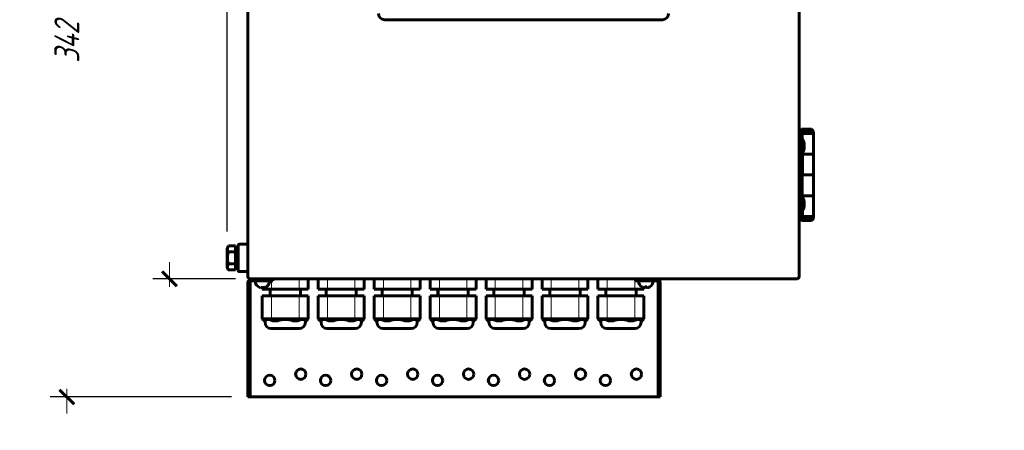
# Model space of a CAD drawing. Header units: millimetres. Extents: x 0 to 420, y 0 to 297.
# Tile 3 of 26: x 86 to 205, y 175 to 224. Entities that reach past the tile are written whole.
import ezdxf

# ---------------------------------------------------------------- set-up
doc = ezdxf.new("R2010")
doc.units = ezdxf.units.MM
doc.linetypes.add('K5LT_BASIC', pattern=[0])
doc.linetypes.add('K5LT_THIN', pattern=[0])
for name, color, linetype, true_color in [('DIM', 6, 'Continuous', 0xff00ff), ('G', 3, 'Continuous', 0x00ff00), ('R', 1, 'Continuous', 0xff0000), ('WELDING', 7, 'Continuous', 0xffffff)]:
    doc.layers.add(name, color=color, linetype=linetype, true_color=true_color)
doc.styles.add('KDIMTEXTSTYLE', font='GOST_AU.SHX', dxfattribs={"width": 0.96, "oblique": 15, "height": 5})
doc.dimstyles.new('KDIMSTYLE (1.00)', dxfattribs={"dimtxt": 5, "dimasz": 1, "dimexe": 2, "dimexo": 0, "dimgap": 1, "dimtad": 1, "dimtxsty": 'KDIMTEXTSTYLE', "dimsah": 1, "dimcen": 0, "dimdle": 1, "dimadec": 0, "dimazin": 0, "dimtfac": 0.667, "dimtmove": 0, "dimatfit": 3, "dimfxl": 1, "dimtvp": 1, "dimtolj": 1, "dimtzin": 0, "dimarcsym": 0})

# ---------------------------------------------------------------- blocks, each defined once
blk = doc.blocks.new('KDIMARROW_03')
at = {"layer": 'G', "color": 0, "linetype": 'K5LT_BASIC', "lineweight": 60}
blk.add_line((-0.88, -0.88), (0.88, 0.88), dxfattribs=at)
at = {"layer": 'R', "color": 0, "linetype": 'K5LT_THIN', "lineweight": 18}
for q in [(-1, 0), (2, 0)]:
    blk.add_line((0, 0), q, dxfattribs=at)

msp = doc.modelspace()

# ---------------------------------------------------------------- linework, layer by layer
at = {"layer": 'G', "color": 5, "linetype": 'K5LT_BASIC', "lineweight": 60, "true_color": 0x0000ff}
for p, q in [((113.746, 263.768), (113.746, 193.268)), ((113.746, 193.018), (113.746, 263.518)), ((180.246, 246.518), (180.246, 210.268)), ((130.246, 223.968), (163.746, 223.968)), ((180.246, 210.268), (181.996, 210.268)), ((180.246, 210.268), (180.246, 209.518)), ((180.271, 210.518), (180.521, 210.768)), ((180.271, 210.518), (180.271, 210.268)), ((181.121, 210.518), (180.271, 210.518)), ((181.121, 210.768), (180.521, 210.768)), ((180.621, 210.268), (180.621, 209.518)), ((181.721, 210.768), (181.121, 210.768)), ((181.971, 210.518), (181.121, 210.518)), ((181.971, 210.518), (181.721, 210.768)), ((181.971, 210.518), (181.971, 210.268)), ((181.996, 207.768), (181.996, 210.268)), ((180.246, 209.518), (180.246, 201.018)), ((180.621, 209.518), (180.621, 201.018)), ((180.85, 208.471), (180.85, 209.081)), ((180.85, 208.456), (180.85, 208.673)), ((180.621, 207.768), (181.996, 207.768)), ((180.646, 207.768), (180.646, 205.268)), ((180.652, 207.768), (180.652, 205.268)), ((181.996, 207.768), (181.996, 205.268)), ((180.621, 205.268), (181.996, 205.268)), ((181.996, 202.768), (181.996, 205.268)), ((180.621, 202.768), (181.996, 202.768)), ((180.646, 202.768), (180.646, 202.604)), ((180.652, 202.768), (180.652, 202.594)), ((180.85, 201.507), (180.85, 202.081)), ((181.996, 202.768), (181.996, 200.268)), ((180.246, 200.268), (180.246, 201.018)), ((180.621, 200.268), (180.621, 201.018)), ((180.646, 200.933), (180.646, 200.268)), ((180.652, 200.943), (180.652, 200.268)), ((180.85, 201.456), (180.85, 201.598)), ((180.621, 200.268), (180.246, 200.268)), ((180.246, 200.268), (180.246, 193.018)), ((180.271, 200.268), (180.271, 200.018)), ((180.652, 200.268), (180.271, 200.268)), ((180.521, 199.768), (180.271, 200.018)), ((181.121, 200.018), (180.271, 200.018)), ((181.121, 199.768), (180.521, 199.768)), ((181.996, 200.268), (180.652, 200.268)), ((181.971, 200.018), (181.121, 200.018)), ((181.721, 199.768), (181.121, 199.768)), ((181.721, 199.768), (181.971, 200.018)), ((181.971, 200.268), (181.971, 200.018)), ((111.382, 196.712), (111.234, 196.456)), ((111.234, 196.456), (111.234, 194.081)), ((112.234, 196.712), (111.382, 196.712)), ((112.234, 195.99), (112.234, 196.712)), ((112.234, 196.381), (112.584, 196.381)), ((112.584, 196.793), (112.584, 193.743)), ((112.709, 196.918), (113.746, 196.918)), ((112.234, 195.99), (111.382, 195.99)), ((112.234, 194.547), (112.234, 195.99)), ((111.382, 193.825), (111.234, 194.081)), ((112.234, 194.547), (111.382, 194.547)), ((112.234, 193.825), (111.382, 193.825)), ((112.234, 193.825), (112.234, 194.547)), ((112.234, 194.156), (112.584, 194.156)), ((112.709, 193.618), (113.746, 193.618)), ((179.746, 192.768), (113.996, 192.768)), ((114.246, 192.768), (179.996, 192.768)), ((114.246, 192.518), (115.496, 192.518)), ((114.621, 192.508), (114.621, 192.518)), ((115.496, 192.518), (116.746, 192.518)), ((116.371, 192.508), (116.371, 192.518)), ((116.746, 192.518), (116.746, 192.768)), ((121.017, 192.768), (121.017, 191.518)), ((122.226, 192.768), (122.226, 191.518)), ((127.767, 192.768), (127.767, 191.518)), ((128.976, 192.768), (128.976, 191.518)), ((134.517, 192.768), (134.517, 191.518)), ((135.726, 192.768), (135.726, 191.518)), ((141.267, 192.768), (141.267, 191.518)), ((142.476, 192.768), (142.476, 191.518)), ((148.017, 192.768), (148.017, 191.518)), ((149.226, 192.768), (149.226, 191.518)), ((154.767, 192.768), (154.767, 191.518)), ((155.976, 192.768), (155.976, 191.518)), ((160.496, 192.518), (160.496, 192.768)), ((160.496, 192.518), (161.746, 192.518)), ((160.871, 192.508), (160.871, 192.518)), ((161.746, 192.518), (162.996, 192.518)), ((162.621, 192.508), (162.621, 192.518)), ((113.746, 192.268), (113.746, 178.518)), ((113.996, 192.268), (113.996, 178.518)), ((115.286, 191.782), (115.226, 191.686)), ((115.476, 191.691), (115.476, 191.518)), ((115.576, 191.518), (115.476, 191.518)), ((116.587, 191.518), (115.576, 191.518)), ((115.756, 191.683), (115.73, 191.758)), ((115.767, 191.686), (115.756, 191.683)), ((116.421, 191.518), (116.421, 190.686)), ((117.236, 191.518), (116.587, 191.518)), ((119.257, 191.518), (117.236, 191.518)), ((119.906, 191.518), (119.257, 191.518)), ((120.917, 191.518), (119.906, 191.518)), ((120.071, 191.518), (120.071, 190.686)), ((121.017, 191.518), (120.917, 191.518)), ((122.326, 191.518), (122.226, 191.518)), ((123.337, 191.518), (122.326, 191.518)), ((123.171, 191.518), (123.171, 190.686)), ((123.986, 191.518), (123.337, 191.518)), ((126.007, 191.518), (123.986, 191.518)), ((126.656, 191.518), (126.007, 191.518)), ((127.667, 191.518), (126.656, 191.518)), ((126.821, 191.518), (126.821, 190.686)), ((127.767, 191.518), (127.667, 191.518)), ((129.076, 191.518), (128.976, 191.518)), ((130.087, 191.518), (129.076, 191.518)), ((129.921, 191.518), (129.921, 190.686)), ((130.736, 191.518), (130.087, 191.518)), ((132.757, 191.518), (130.736, 191.518)), ((133.406, 191.518), (132.757, 191.518)), ((134.417, 191.518), (133.406, 191.518)), ((133.571, 191.518), (133.571, 190.686)), ((134.517, 191.518), (134.417, 191.518)), ((135.826, 191.518), (135.726, 191.518)), ((136.837, 191.518), (135.826, 191.518)), ((136.671, 191.518), (136.671, 190.686)), ((137.486, 191.518), (136.837, 191.518)), ((139.507, 191.518), (137.486, 191.518)), ((140.156, 191.518), (139.507, 191.518)), ((141.167, 191.518), (140.156, 191.518)), ((140.321, 191.518), (140.321, 190.686)), ((141.267, 191.518), (141.167, 191.518)), ((142.576, 191.518), (142.476, 191.518)), ((143.587, 191.518), (142.576, 191.518)), ((143.421, 191.518), (143.421, 190.686)), ((144.236, 191.518), (143.587, 191.518)), ((146.257, 191.518), (144.236, 191.518)), ((146.906, 191.518), (146.257, 191.518)), ((147.917, 191.518), (146.906, 191.518)), ((147.071, 191.518), (147.071, 190.686)), ((148.017, 191.518), (147.917, 191.518)), ((149.326, 191.518), (149.226, 191.518)), ((150.337, 191.518), (149.326, 191.518)), ((150.171, 191.518), (150.171, 190.686)), ((150.986, 191.518), (150.337, 191.518)), ((153.007, 191.518), (150.986, 191.518)), ((153.656, 191.518), (153.007, 191.518)), ((154.667, 191.518), (153.656, 191.518)), ((153.821, 191.518), (153.821, 190.686)), ((154.767, 191.518), (154.667, 191.518)), ((156.076, 191.518), (155.976, 191.518)), ((157.087, 191.518), (156.076, 191.518)), ((156.921, 191.518), (156.921, 190.686)), ((157.736, 191.518), (157.087, 191.518)), ((159.757, 191.518), (157.736, 191.518)), ((160.406, 191.518), (159.757, 191.518)), ((161.417, 191.518), (160.406, 191.518)), ((160.571, 191.518), (160.571, 190.686)), ((161.517, 191.518), (161.417, 191.518)), ((161.517, 191.691), (161.517, 191.518)), ((161.565, 191.683), (161.56, 191.683)), ((163.246, 178.518), (163.246, 192.268)), ((163.496, 178.518), (163.496, 192.268)), ((115.576, 190.686), (115.476, 190.686)), ((115.476, 190.686), (115.476, 187.936)), ((115.576, 190.686), (116.587, 190.686)), ((117.236, 190.686), (116.587, 190.686)), ((117.236, 190.686), (119.257, 190.686)), ((119.906, 190.686), (119.257, 190.686)), ((119.906, 190.686), (120.917, 190.686)), ((121.017, 190.686), (120.917, 190.686)), ((121.017, 190.686), (121.017, 187.936)), ((122.326, 190.686), (122.226, 190.686)), ((122.226, 190.686), (122.226, 187.936)), ((122.326, 190.686), (123.337, 190.686)), ((123.986, 190.686), (123.337, 190.686)), ((123.986, 190.686), (126.007, 190.686)), ((126.656, 190.686), (126.007, 190.686)), ((126.656, 190.686), (127.667, 190.686)), ((127.767, 190.686), (127.667, 190.686)), ((127.767, 190.686), (127.767, 187.936)), ((129.076, 190.686), (128.976, 190.686)), ((128.976, 190.686), (128.976, 187.936)), ((129.076, 190.686), (130.087, 190.686)), ((130.736, 190.686), (130.087, 190.686)), ((130.736, 190.686), (132.757, 190.686)), ((133.406, 190.686), (132.757, 190.686)), ((133.406, 190.686), (134.417, 190.686)), ((134.517, 190.686), (134.417, 190.686)), ((134.517, 190.686), (134.517, 187.936)), ((135.826, 190.686), (135.726, 190.686)), ((135.726, 190.686), (135.726, 187.936)), ((135.826, 190.686), (136.837, 190.686)), ((137.486, 190.686), (136.837, 190.686)), ((137.486, 190.686), (139.507, 190.686)), ((140.156, 190.686), (139.507, 190.686)), ((140.156, 190.686), (141.167, 190.686)), ((141.267, 190.686), (141.167, 190.686)), ((141.267, 190.686), (141.267, 187.936)), ((142.576, 190.686), (142.476, 190.686)), ((142.476, 190.686), (142.476, 187.936)), ((142.576, 190.686), (143.587, 190.686)), ((144.236, 190.686), (143.587, 190.686)), ((144.236, 190.686), (146.257, 190.686)), ((146.906, 190.686), (146.257, 190.686)), ((146.906, 190.686), (147.917, 190.686)), ((148.017, 190.686), (147.917, 190.686)), ((148.017, 190.686), (148.017, 187.936)), ((149.326, 190.686), (149.226, 190.686)), ((149.226, 190.686), (149.226, 187.936)), ((149.326, 190.686), (150.337, 190.686)), ((150.986, 190.686), (150.337, 190.686)), ((150.986, 190.686), (153.007, 190.686)), ((153.656, 190.686), (153.007, 190.686)), ((153.656, 190.686), (154.667, 190.686)), ((154.767, 190.686), (154.667, 190.686)), ((154.767, 190.686), (154.767, 187.936)), ((156.076, 190.686), (155.976, 190.686)), ((155.976, 190.686), (155.976, 187.936)), ((156.076, 190.686), (157.087, 190.686)), ((157.736, 190.686), (157.087, 190.686)), ((157.736, 190.686), (159.757, 190.686)), ((160.406, 190.686), (159.757, 190.686)), ((160.406, 190.686), (161.417, 190.686)), ((161.517, 190.686), (161.417, 190.686)), ((161.517, 190.686), (161.517, 187.936)), ((115.726, 187.686), (115.476, 187.936)), ((115.576, 187.936), (115.476, 187.936)), ((116.587, 187.936), (115.576, 187.936)), ((117.236, 187.936), (116.587, 187.936)), ((119.257, 187.936), (117.236, 187.936)), ((119.906, 187.936), (119.257, 187.936)), ((120.917, 187.936), (119.906, 187.936)), ((120.767, 187.686), (121.017, 187.936)), ((121.017, 187.936), (120.917, 187.936)), ((122.476, 187.686), (122.226, 187.936)), ((122.326, 187.936), (122.226, 187.936)), ((123.337, 187.936), (122.326, 187.936)), ((123.986, 187.936), (123.337, 187.936)), ((126.007, 187.936), (123.986, 187.936)), ((126.656, 187.936), (126.007, 187.936)), ((127.667, 187.936), (126.656, 187.936)), ((127.517, 187.686), (127.767, 187.936)), ((127.767, 187.936), (127.667, 187.936)), ((129.226, 187.686), (128.976, 187.936)), ((129.076, 187.936), (128.976, 187.936)), ((130.087, 187.936), (129.076, 187.936)), ((130.736, 187.936), (130.087, 187.936)), ((132.757, 187.936), (130.736, 187.936)), ((133.406, 187.936), (132.757, 187.936)), ((134.417, 187.936), (133.406, 187.936)), ((134.267, 187.686), (134.517, 187.936)), ((134.517, 187.936), (134.417, 187.936)), ((135.976, 187.686), (135.726, 187.936)), ((135.826, 187.936), (135.726, 187.936)), ((136.837, 187.936), (135.826, 187.936)), ((137.486, 187.936), (136.837, 187.936)), ((139.507, 187.936), (137.486, 187.936)), ((140.156, 187.936), (139.507, 187.936)), ((141.167, 187.936), (140.156, 187.936)), ((141.017, 187.686), (141.267, 187.936)), ((141.267, 187.936), (141.167, 187.936)), ((142.726, 187.686), (142.476, 187.936)), ((142.576, 187.936), (142.476, 187.936)), ((143.587, 187.936), (142.576, 187.936)), ((144.236, 187.936), (143.587, 187.936)), ((146.257, 187.936), (144.236, 187.936)), ((146.906, 187.936), (146.257, 187.936)), ((147.917, 187.936), (146.906, 187.936)), ((147.767, 187.686), (148.017, 187.936)), ((148.017, 187.936), (147.917, 187.936)), ((149.476, 187.686), (149.226, 187.936)), ((149.326, 187.936), (149.226, 187.936)), ((150.337, 187.936), (149.326, 187.936)), ((150.986, 187.936), (150.337, 187.936)), ((153.007, 187.936), (150.986, 187.936)), ((153.656, 187.936), (153.007, 187.936)), ((154.667, 187.936), (153.656, 187.936)), ((154.517, 187.686), (154.767, 187.936)), ((154.767, 187.936), (154.667, 187.936)), ((156.226, 187.686), (155.976, 187.936)), ((156.076, 187.936), (155.976, 187.936)), ((157.087, 187.936), (156.076, 187.936)), ((157.736, 187.936), (157.087, 187.936)), ((159.757, 187.936), (157.736, 187.936)), ((160.406, 187.936), (159.757, 187.936)), ((161.417, 187.936), (160.406, 187.936)), ((161.267, 187.686), (161.517, 187.936)), ((161.517, 187.936), (161.417, 187.936)), ((115.793, 187.686), (115.726, 187.686)), ((115.835, 187.686), (115.793, 187.686)), ((115.813, 187.686), (115.813, 187.518)), ((119.93, 186.768), (116.563, 186.768)), ((116.803, 187.686), (116.761, 187.686)), ((117.236, 187.686), (116.803, 187.686)), ((117.32, 187.686), (117.236, 187.686)), ((119.257, 187.686), (119.173, 187.686)), ((119.69, 187.686), (119.257, 187.686)), ((119.732, 187.686), (119.69, 187.686)), ((120.7, 187.686), (120.658, 187.686)), ((120.68, 187.686), (120.68, 187.518)), ((120.767, 187.686), (120.7, 187.686)), ((122.543, 187.686), (122.476, 187.686)), ((122.585, 187.686), (122.543, 187.686)), ((122.563, 187.686), (122.563, 187.518)), ((126.68, 186.768), (123.313, 186.768)), ((123.553, 187.686), (123.511, 187.686)), ((123.986, 187.686), (123.553, 187.686)), ((124.07, 187.686), (123.986, 187.686)), ((126.007, 187.686), (125.923, 187.686)), ((126.44, 187.686), (126.007, 187.686)), ((126.482, 187.686), (126.44, 187.686)), ((127.45, 187.686), (127.408, 187.686)), ((127.43, 187.686), (127.43, 187.518)), ((127.517, 187.686), (127.45, 187.686)), ((129.293, 187.686), (129.226, 187.686)), ((129.335, 187.686), (129.293, 187.686)), ((129.313, 187.686), (129.313, 187.518)), ((133.43, 186.768), (130.063, 186.768)), ((130.303, 187.686), (130.261, 187.686)), ((130.736, 187.686), (130.303, 187.686)), ((130.82, 187.686), (130.736, 187.686)), ((132.757, 187.686), (132.673, 187.686)), ((133.19, 187.686), (132.757, 187.686)), ((133.232, 187.686), (133.19, 187.686)), ((134.2, 187.686), (134.158, 187.686)), ((134.18, 187.686), (134.18, 187.518)), ((134.267, 187.686), (134.2, 187.686)), ((136.043, 187.686), (135.976, 187.686)), ((136.085, 187.686), (136.043, 187.686)), ((136.063, 187.686), (136.063, 187.518)), ((140.18, 186.768), (136.813, 186.768)), ((137.053, 187.686), (137.011, 187.686)), ((137.486, 187.686), (137.053, 187.686)), ((137.57, 187.686), (137.486, 187.686)), ((139.507, 187.686), (139.423, 187.686)), ((139.94, 187.686), (139.507, 187.686)), ((139.982, 187.686), (139.94, 187.686)), ((140.95, 187.686), (140.908, 187.686)), ((140.93, 187.686), (140.93, 187.518)), ((141.017, 187.686), (140.95, 187.686)), ((142.793, 187.686), (142.726, 187.686)), ((142.835, 187.686), (142.793, 187.686)), ((142.813, 187.686), (142.813, 187.518)), ((146.93, 186.768), (143.563, 186.768)), ((143.803, 187.686), (143.761, 187.686)), ((144.236, 187.686), (143.803, 187.686)), ((144.32, 187.686), (144.236, 187.686)), ((146.257, 187.686), (146.173, 187.686)), ((146.69, 187.686), (146.257, 187.686)), ((146.732, 187.686), (146.69, 187.686)), ((147.7, 187.686), (147.658, 187.686)), ((147.68, 187.686), (147.68, 187.518)), ((147.767, 187.686), (147.7, 187.686)), ((149.543, 187.686), (149.476, 187.686)), ((149.585, 187.686), (149.543, 187.686)), ((149.563, 187.686), (149.563, 187.518)), ((153.68, 186.768), (150.313, 186.768)), ((150.553, 187.686), (150.511, 187.686)), ((150.986, 187.686), (150.553, 187.686)), ((151.07, 187.686), (150.986, 187.686)), ((153.007, 187.686), (152.923, 187.686)), ((153.44, 187.686), (153.007, 187.686)), ((153.482, 187.686), (153.44, 187.686)), ((154.45, 187.686), (154.408, 187.686)), ((154.43, 187.686), (154.43, 187.518)), ((154.517, 187.686), (154.45, 187.686)), ((156.293, 187.686), (156.226, 187.686)), ((156.335, 187.686), (156.293, 187.686)), ((156.313, 187.686), (156.313, 187.518)), ((160.43, 186.768), (157.063, 186.768)), ((157.303, 187.686), (157.261, 187.686)), ((157.736, 187.686), (157.303, 187.686)), ((157.82, 187.686), (157.736, 187.686)), ((159.757, 187.686), (159.673, 187.686)), ((160.19, 187.686), (159.757, 187.686)), ((160.232, 187.686), (160.19, 187.686)), ((161.2, 187.686), (161.158, 187.686)), ((161.18, 187.686), (161.18, 187.518)), ((161.267, 187.686), (161.2, 187.686)), ((113.746, 178.518), (113.996, 178.518)), ((114.246, 178.518), (113.996, 178.518)), ((162.996, 178.518), (114.246, 178.518)), ((163.246, 178.518), (162.996, 178.518)), ((163.246, 178.518), (163.496, 178.518))]:
    msp.add_line(p, q, dxfattribs=at)
for centre in [(120.121, 181.268), (126.871, 181.268), (133.621, 181.268), (140.371, 181.268), (147.121, 181.268), (153.871, 181.268), (160.621, 181.268), (116.371, 180.518), (123.121, 180.518), (129.871, 180.518), (136.621, 180.518), (143.371, 180.518), (150.121, 180.518), (156.871, 180.518)]:
    msp.add_circle(centre, 0.625, dxfattribs=at)
for centre, radius, start, end in [((130.246, 224.718), 0.75, 180, 270), ((163.746, 224.718), 0.75, 270, 0), ((179.271, 208.768), 1.609, 11.19882, 32.9416), ((179.271, 208.768), 1.609, 327.0584, 348.80118), ((179.271, 201.768), 1.609, 11.19882, 32.9416), ((179.271, 201.768), 1.609, 327.0584, 348.80118), ((112.709, 196.793), 0.125, 90, 180), ((112.709, 193.743), 0.125, 180, 270), ((113.996, 193.018), 0.25, 180, 270), ((114.246, 192.268), 0.5, 90, 180), ((114.246, 192.268), 0.25, 90, 180), ((115.496, 192.518), 0.875, 180.69758, 251.99892), ((115.496, 192.518), 0.875, 288.00108, 359.30242), ((161.746, 192.518), 0.875, 180.69758, 238.0619), ((161.746, 192.518), 0.875, 301.9381, 359.30242), ((162.996, 192.268), 0.5, 0, 90), ((162.996, 192.268), 0.25, 0, 90), ((179.996, 193.018), 0.25, 270, 0), ((115.389, 192.505), 0.832, 278.7012, 289.26558), ((161.676, 192.466), 0.792, 250.492, 261.62361), ((161.817, 192.466), 0.792, 278.37639, 289.508), ((118.246, 185.436), 2.433, 67.62312, 112.37688), ((124.996, 185.436), 2.433, 67.62312, 112.37688), ((131.746, 185.436), 2.433, 67.62312, 112.37688), ((138.496, 185.436), 2.433, 67.62312, 112.37688), ((145.246, 185.436), 2.433, 67.62312, 112.37688), ((151.996, 185.436), 2.433, 67.62312, 112.37688), ((158.746, 185.436), 2.433, 67.62312, 112.37688), ((116.563, 187.518), 0.75, 180, 270), ((119.93, 187.518), 0.75, 270, 0), ((123.313, 187.518), 0.75, 180, 270), ((126.68, 187.518), 0.75, 270, 0), ((130.063, 187.518), 0.75, 180, 270), ((133.43, 187.518), 0.75, 270, 0), ((136.813, 187.518), 0.75, 180, 270), ((140.18, 187.518), 0.75, 270, 0), ((143.563, 187.518), 0.75, 180, 270), ((146.93, 187.518), 0.75, 270, 0), ((150.313, 187.518), 0.75, 180, 270), ((153.68, 187.518), 0.75, 270, 0), ((157.063, 187.518), 0.75, 180, 270), ((160.43, 187.518), 0.75, 270, 0)]:
    msp.add_arc(centre, radius, start, end, dxfattribs=at)
for centre, major_axis, ratio, start_param, end_param in [((112.051, 195.268), (3.057, 1.112), 0.0148053, -1.5162193, -1.4008508), ((112.767, 195.268), (3.057, 1.112), 0.0148053, 4.5316749, 4.6470434), ((115.485, 192.516), (0.206, -0.85), 0.6440515, -0.7058876, -0.5458064), ((115.507, 192.516), (-0.235, -0.843), 0.7435134, 0.5960025, 0.6992898), ((161.789, 192.489), (-0.505, -0.713), 0.0092158, 0.0005288, 0.1423924), ((161.747, 192.516), (0.873, 0.054), 0.9836112, 4.1008638, 4.2585399), ((161.762, 192.516), (-0.157, -0.861), 0.0111103, 0.3931976, 0.5532788), ((161.746, 192.489), (0.873, -0.014), 0.8158892, 4.596062, 4.7319242), ((161.746, 192.489), (0.873, -0.014), 0.8158892, 4.7319242, 4.8677865), ((161.731, 192.516), (0.157, -0.861), 0.0111103, 0.3891322, 0.5492133), ((161.746, 192.516), (0.873, -0.054), 0.9836112, 5.1662381, 5.3263192), ((161.704, 192.489), (0.505, -0.713), 0.0092158, 6.2826565, 6.4125173), ((118.246, 185.436), (2.35, -2.35), 0.2679492, 2.489243, 3.2703435), ((118.246, 185.436), (-2.35, -2.35), 0.2679492, 3.0128418, 3.7939423), ((124.996, 185.436), (2.35, -2.35), 0.2679492, 2.489243, 3.2703435), ((124.996, 185.436), (-2.35, -2.35), 0.2679492, 3.0128418, 3.7939423), ((131.746, 185.436), (2.35, -2.35), 0.2679492, 2.489243, 3.2703435), ((131.746, 185.436), (-2.35, -2.35), 0.2679492, 3.0128418, 3.7939423), ((138.496, 185.436), (2.35, -2.35), 0.2679492, 2.489243, 3.2703435), ((138.496, 185.436), (-2.35, -2.35), 0.2679492, 3.0128418, 3.7939423), ((145.246, 185.436), (2.35, -2.35), 0.2679492, 2.489243, 3.2703435), ((145.246, 185.436), (-2.35, -2.35), 0.2679492, 3.0128418, 3.7939423), ((151.996, 185.436), (2.35, -2.35), 0.2679492, 2.489243, 3.2703435), ((151.996, 185.436), (-2.35, -2.35), 0.2679492, 3.0128418, 3.7939423), ((158.746, 185.436), (2.35, -2.35), 0.2679492, 2.489243, 3.2703435), ((158.746, 185.436), (-2.35, -2.35), 0.2679492, 3.0128418, 3.7939423)]:
    msp.add_ellipse(centre, major_axis=major_axis, ratio=ratio, start_param=start_param, end_param=end_param, dxfattribs=at)
at = {"layer": 'R', "color": 7, "linetype": 'K5LT_THIN', "lineweight": 18}
for p, q in [((180.621, 209.518), (180.246, 209.518)), ((180.621, 201.018), (180.246, 201.018)), ((116.587, 192.518), (116.587, 191.518)), ((119.906, 192.768), (119.906, 191.518)), ((123.337, 192.768), (123.337, 191.518)), ((126.656, 192.768), (126.656, 191.518)), ((130.087, 192.768), (130.087, 191.518)), ((133.406, 192.768), (133.406, 191.518)), ((136.837, 192.768), (136.837, 191.518)), ((140.156, 192.768), (140.156, 191.518)), ((143.587, 192.768), (143.587, 191.518)), ((146.906, 192.768), (146.906, 191.518)), ((150.337, 192.768), (150.337, 191.518)), ((153.656, 192.768), (153.656, 191.518)), ((157.087, 192.768), (157.087, 191.518)), ((160.406, 192.768), (160.406, 191.518)), ((116.546, 191.518), (116.546, 190.686)), ((119.946, 191.518), (119.946, 190.686)), ((123.296, 191.518), (123.296, 190.686)), ((126.696, 191.518), (126.696, 190.686)), ((130.046, 191.518), (130.046, 190.686)), ((133.446, 191.518), (133.446, 190.686)), ((136.796, 191.518), (136.796, 190.686)), ((140.196, 191.518), (140.196, 190.686)), ((143.546, 191.518), (143.546, 190.686)), ((146.946, 191.518), (146.946, 190.686)), ((150.296, 191.518), (150.296, 190.686)), ((153.696, 191.518), (153.696, 190.686)), ((157.046, 191.518), (157.046, 190.686)), ((160.446, 191.518), (160.446, 190.686)), ((116.587, 190.686), (116.587, 187.936)), ((119.906, 190.686), (119.906, 187.936)), ((123.337, 190.686), (123.337, 187.936)), ((126.656, 190.686), (126.656, 187.936)), ((130.087, 190.686), (130.087, 187.936)), ((133.406, 190.686), (133.406, 187.936)), ((136.837, 190.686), (136.837, 187.936)), ((140.156, 190.686), (140.156, 187.936)), ((143.587, 190.686), (143.587, 187.936)), ((146.906, 190.686), (146.906, 187.936)), ((150.337, 190.686), (150.337, 187.936)), ((153.656, 190.686), (153.656, 187.936)), ((157.087, 190.686), (157.087, 187.936)), ((160.406, 190.686), (160.406, 187.936)), ((115.793, 187.686), (115.576, 187.936)), ((116.803, 187.686), (116.587, 187.936)), ((117.236, 187.686), (117.236, 187.936))]:
    msp.add_line(p, q, dxfattribs=at)
at = {"layer": 'WELDING', "color": 5, "linetype": 'K5LT_BASIC', "lineweight": 60, "true_color": 0x0000ff}
for points, knots in [([(111.382, 196.712), (111.355, 196.666), (111.321, 196.597), (111.293, 196.513), (111.279, 196.456), (111.271, 196.401), (111.269, 196.341), (111.274, 196.28), (111.285, 196.217), (111.308, 196.141), (111.34, 196.065), (111.37, 196.011), (111.382, 195.99)], [0, 0, 0, 0, 2.5418615, 3.7557614, 4.5784899, 5.5854386, 6.6578143, 7.7648793, 8.8778935, 9.9962563, 11.8687469, 13, 13, 13, 13]), ([(111.382, 195.99), (111.358, 195.908), (111.323, 195.771), (111.297, 195.617), (111.282, 195.506), (111.274, 195.411), (111.27, 195.304), (111.27, 195.195), (111.277, 195.084), (111.291, 194.959), (111.321, 194.779), (111.354, 194.642), (111.382, 194.547)], [0, 0, 0, 0, 2.2804647, 3.7557614, 4.1612798, 5.2390135, 6.2953789, 7.0258078, 8.1351123, 9.2501929, 10.3696962, 13, 13, 13, 13]), ([(111.382, 194.547), (111.355, 194.501), (111.321, 194.432), (111.293, 194.347), (111.279, 194.291), (111.271, 194.236), (111.269, 194.176), (111.274, 194.115), (111.285, 194.052), (111.308, 193.976), (111.34, 193.9), (111.37, 193.845), (111.382, 193.825)], [0, 0, 0, 0, 2.5418615, 3.7557614, 4.5784899, 5.5854386, 6.6578143, 7.7648793, 8.8778935, 9.9962563, 11.8687469, 13, 13, 13, 13]), ([(161.565, 191.683), (161.578, 191.689), (161.596, 191.7), (161.616, 191.716), (161.62, 191.72)], [0, 0, 0, 0, 3.82238, 5, 5, 5, 5])]:
    msp.add_open_spline(points, degree=3, knots=knots, dxfattribs=at)
for points in [[(115.376, 191.72), (115.422, 191.703), (115.469, 191.691), (115.515, 191.683)], [(161.88, 191.72), (161.898, 191.703), (161.916, 191.691), (161.932, 191.683)]]:
    msp.add_open_spline(points, degree=3, dxfattribs=at)

# ---------------------------------------------------------------- dimensions: what is measured, and where the dimension line sits
at = {"layer": 'DIM', "color": 7}
msp.add_linear_dim(base=(111.234, 282.917), p1=(182.496, 262.768), p2=(111.234, 196.456), location=(146.865, 282.917), text='\\H3.0;\\W0.965;\\Q15;\\Q15;\\H3.0;\\W0.965;\\Q15;\\H3.0;\\W0.965;\\Q15;\\Q15;285\\Q15;\\H0.00;\\H3.0;\\W0.965;\\Q15;\\Q15;', dimstyle='KDIMSTYLE (1.00)', override={"dimexo": 2, "dimblk1": 'KDIMARROW_03', "dimblk2": 'KDIMARROW_03', "dimse1": 0, "dimse2": 0, "dimclrt": 7, "dimtolj": 1}, dxfattribs=at).render()
for base, p1, p2, location, text in [((91.898, 264.018), (113.746, 178.518), (113.996, 264.018), (91.898, 221.268), '\\H3.0;\\W0.965;\\Q15;\\Q15;\\H3.0;\\W0.965;\\Q15;\\H3.0;\\W0.965;\\Q15;\\Q15;342\\H3.0;\\W0.965;\\Q15;\\Q15;'), ((104.277, 192.768), (113.996, 264.018), (114.246, 192.768), (104.277, 228.393), '\\H3.0;\\W0.965;\\Q15;\\Q15;\\H3.0;\\W0.965;\\Q15;\\H3.0;\\W0.965;\\Q15;\\Q15;285\\H3.0;\\W0.965;\\Q15;\\Q15;')]:
    msp.add_linear_dim(base=base, p1=p1, p2=p2, angle=90, location=location, text=text, dimstyle='KDIMSTYLE (1.00)', override={"dimexo": 2, "dimblk1": 'KDIMARROW_03', "dimblk2": 'KDIMARROW_03', "dimse1": 0, "dimse2": 0, "dimclrt": 7, "dimtolj": 1}, dxfattribs=at).render()

doc.saveas('drawing.dxf')
